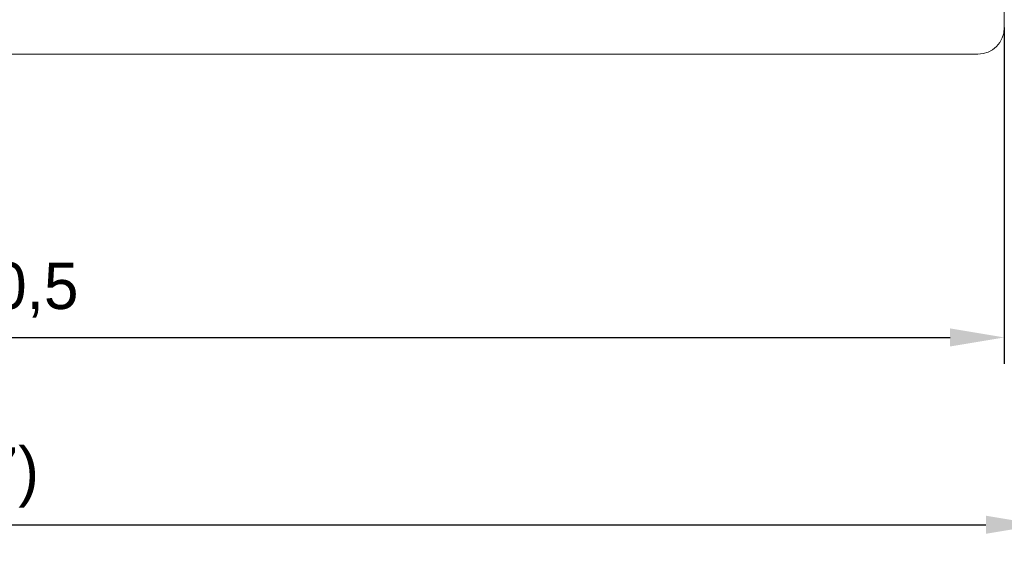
# Model space of a CAD drawing. Header units: millimetres. Extents: x 2293 to 4250, y -591 to 894.
# Tile 39 of 117: x 3538 to 3612, y 357 to 397. Entities that reach past the tile are written whole.
import ezdxf

# ---------------------------------------------------------------- set-up
doc = ezdxf.new("R2010")
doc.units = ezdxf.units.MM
doc.header["$PDSIZE"] = -1
doc.layers.add('1', color=7, linetype='Continuous', lineweight=13)
doc.dimstyles.new('ISO-25', dxfattribs={"dimtxt": 2.5, "dimasz": 2.5, "dimexe": 1.25, "dimexo": 0.625, "dimtad": 1, "dimtxsty": 'Standard', "dimcen": 2.5, "dimadec": 0, "dimazin": 0, "dimtfac": 1, "dimtmove": 0, "dimatfit": 3, "dimfxl": 1, "dimarcsym": 0})

# ---------------------------------------------------------------- blocks, each defined once
blk = doc.blocks.new('*D108')
at = {"color": 0, "lineweight": -2}
for p, q in [((3452.195, 396.393), (3452.195, 371.056)), ((3612.495, 396.393), (3612.495, 371.056)), ((3456.275, 373.056), (3608.415, 373.056))]:
    blk.add_line(p, q, dxfattribs=at)
at = {"color": 0}
for points in [[(3456.275, 373.736), (3456.275, 372.376), (3452.195, 373.056)], [(3608.415, 372.376), (3608.415, 373.736), (3612.495, 373.056)]]:
    blk.add_solid(points, dxfattribs=at)
at = {"layer": 'Defpoints', "color": 0}
for p in [(3452.195, 396.393), (3612.495, 396.393), (3612.495, 373.056)]:
    blk.add_point(p, dxfattribs=at)
at = {"color": 0, "insert": (3532.345, 376.622), "char_height": 3.5, "attachment_point": 5}
blk.add_mtext('160,3%%p0,5', dxfattribs=at)
blk = doc.blocks.new('*D111')
at = {"color": 0, "lineweight": -2}
for p, q in [((3615.195, 438.093), (3615.195, 356.944)), ((3449.495, 403.093), (3449.495, 356.944)), ((3453.575, 358.944), (3611.115, 358.944))]:
    blk.add_line(p, q, dxfattribs=at)
at = {"color": 0}
for points in [[(3453.575, 359.624), (3453.575, 358.264), (3449.495, 358.944)], [(3611.115, 358.264), (3611.115, 359.624), (3615.195, 358.944)]]:
    blk.add_solid(points, dxfattribs=at)
at = {"layer": 'Defpoints', "color": 0}
for p in [(3615.195, 438.093), (3449.495, 403.093), (3615.195, 358.944)]:
    blk.add_point(p, dxfattribs=at)
at = {"color": 0, "insert": (3532.345, 362.509), "char_height": 3.5, "attachment_point": 5}
blk.add_mtext('(165,7)', dxfattribs=at)

msp = doc.modelspace()

# ---------------------------------------------------------------- linework, layer by layer
at = {"layer": '1', "color": 7, "linetype": 'Continuous', "lineweight": 18}
for p, q in [((3612.495, 396.393), (3612.495, 434.093)), ((3481.495, 394.393), (3610.495, 394.393)), ((3481.495, 394.393), (3610.495, 394.393))]:
    msp.add_line(p, q, dxfattribs=at)
msp.add_arc((3610.495, 396.393), 2, 270, 0, dxfattribs=at)
msp.add_arc((3610.495, 396.393), 2, 270, 0, dxfattribs=at)

# ---------------------------------------------------------------- dimensions: what is measured, and where the dimension line sits
at = {"color": 1}
dim = msp.add_linear_dim(base=(3615.195, 358.944), p1=(3449.495, 403.093), p2=(3615.195, 438.093), text='(<>)', dimstyle='ISO-25', override={"dimtxt": 3.5, "dimasz": 4.08, "dimexe": 2, "dimexo": 0, "dimgap": 1.524, "dimtih": 1, "dimtoh": 1, "dimdec": 1, "dimzin": 0, "dimtxsty": 'Standard', "dimadec": 2, "dimtzin": 0}, dxfattribs=at)
dim.commit()
dim.dimension.update_dxf_attribs({"geometry": '*D111', "text_midpoint": (3532.345, 358.944), "dimtype": 160})
dim = msp.add_linear_dim(base=(3612.495, 373.056), p1=(3452.195, 396.393), p2=(3612.495, 396.393), dimstyle='ISO-25', override={"dimtxt": 3.5, "dimasz": 4.08, "dimexe": 2, "dimexo": 0, "dimgap": 1.524, "dimtih": 1, "dimtoh": 1, "dimdec": 1, "dimzin": 0, "dimadec": 2, "dimtol": 1, "dimlim": 0, "dimtp": 0.5, "dimtm": 0.5, "dimtdec": 1, "dimtzin": 0}, dxfattribs=at)
dim.commit()
dim.dimension.update_dxf_attribs({"geometry": '*D108', "text_midpoint": (3532.345, 373.056), "dimtype": 160})

doc.saveas('drawing.dxf')
